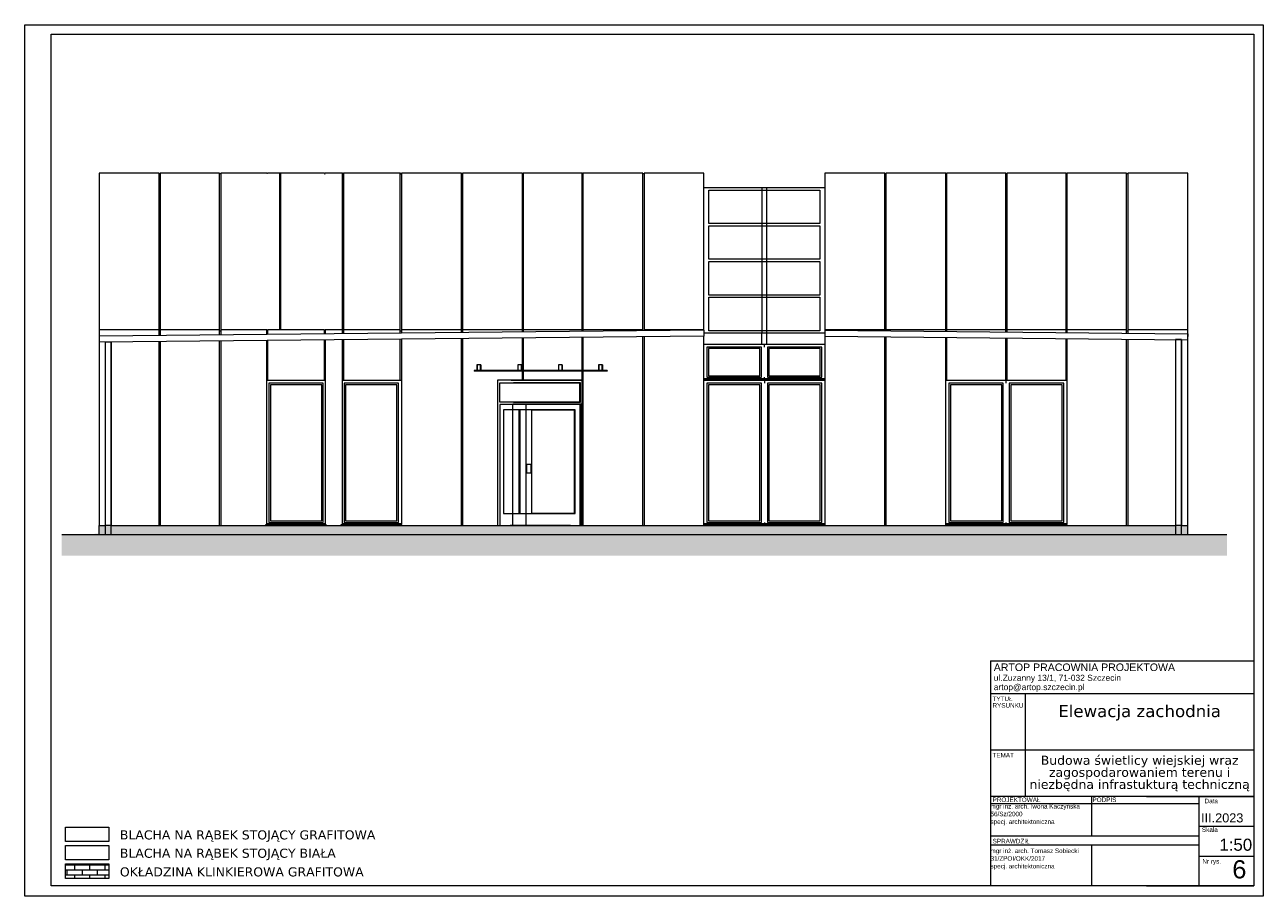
# Model space of a CAD drawing. Extents: x 5465377 to 5465550, y 5925276 to 5925338.
# Tile 180 of 182: x 5465480 to 5465501, y 5925324 to 5925338. Entities that reach past the tile are written whole.
import ezdxf

# ---------------------------------------------------------------- set-up
doc = ezdxf.new("R2010")
doc.units = 0
doc.header["$MEASUREMENT"] = 0
for name, color, linetype, lineweight in [('#DEMCAD_PKT_WSP_Nr_Pióra__141', 7, 'Continuous', 0), ('0_Nr_Pióra__141', 7, 'Continuous', 0), ('0_Nr_pióra__141_Nr_Pióra__141', 7, 'Continuous', 0), ('_____rynny_Nr_Pióra__141', 7, 'Continuous', 0), ('____rosliny_Nr_Pióra__141', 7, 'Continuous', 0), ('_ARCH_Projekt_Nr_pióra__1_Nr_Pióra__141', 7, 'Continuous', 0), ('_ARCH_Sciany_Nr_Pióra__141', 7, 'Continuous', 0), ('tabelki_Nr_pióra__141_Nr_Pióra__141', 7, 'Continuous', 0), ('tabelki_Nr_pióra__7_Nr_Pióra__141', 7, 'Continuous', 0), ('zzz_wypełnienia_Nr_Pióra__1', 7, 'Continuous', 13)]:
    doc.layers.add(name, color=color, linetype=linetype, lineweight=lineweight)
doc.styles.add('GENERATED_STYLE_1', font='arial.ttf')
doc.styles.add('GENERATED_STYLE_4', font='arial.ttf')
doc.styles.add('GENERATED_STYLE_6', font='verdana.ttf')
pattern_1 = [(0, (5464021.33072, 5925651.47357), (0, 0.083329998), []), (90, (5464021.33072, 5925651.47357), (-0.249989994, 0), [0.083329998, -0.083329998]), (90, (5464021.45572, 5925651.5569), (-0.249989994, 0), [0.083329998, -0.083329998])]

msp = doc.modelspace()

# ---------------------------------------------------------------- hatches: boundary and pattern name
at = {"layer": '0_Nr_Pióra__141', "linetype": 'Continuous'}
msp.add_hatch(color=256, dxfattribs=at).paths.add_polyline_path([(5465500.073, 5925330.026), (5465490.415, 5925330.176), (5465487.435, 5925330.176), (5465480.808, 5925330.026), (5465480.808, 5925329.676), (5465500.073, 5925329.676)], flags=0)
h = msp.add_hatch(dxfattribs=at)
h.set_pattern_fill('brick___running_bond', color=256, style=0, pattern_type=2)
h.set_pattern_definition(pattern_1)
h.paths.add_polyline_path([(5465481.425, 5925330.026), (5465499.425, 5925330.026), (5465499.425, 5925330.176), (5465481.425, 5925330.176)], flags=0)
h = msp.add_hatch(dxfattribs=at)
h.set_pattern_fill('brick___running_bond', color=256, style=0, pattern_type=2)
h.set_pattern_definition(pattern_1)
h.paths.add_polyline_path([(5465480.87, 5925324.582), (5465481.584, 5925324.582), (5465481.584, 5925324.344), (5465480.87, 5925324.344)], flags=0)

# ---------------------------------------------------------------- linework, layer by layer
at = {"layer": '#DEMCAD_PKT_WSP_Nr_Pióra__141', "linetype": 'Continuous', "flags": 128}
msp.add_lwpolyline([(5465488.014, 5925330.176), (5465489.414, 5925330.176), (5465489.414, 5925332.576), (5465488.014, 5925332.576)], close=True, dxfattribs=at)
at = {"layer": '0_Nr_Pióra__141', "linetype": 'Continuous'}
for p, q in [((5465482.415, 5925335.997), (5465481.425, 5925335.997)), ((5465481.425, 5925335.997), (5465481.425, 5925333.408)), ((5465482.415, 5925333.408), (5465482.415, 5925335.997)), ((5465482.435, 5925335.989), (5465482.415, 5925335.989)), ((5465483.415, 5925335.997), (5465482.435, 5925335.997)), ((5465482.435, 5925335.997), (5465482.435, 5925333.408)), ((5465483.415, 5925333.408), (5465483.415, 5925335.997)), ((5465483.435, 5925335.989), (5465483.415, 5925335.989)), ((5465484.2, 5925335.997), (5465483.435, 5925335.997)), ((5465483.435, 5925335.997), (5465483.435, 5925333.408)), ((5465484.2, 5925335.997), (5465484.21, 5925335.997)), ((5465485.15, 5925335.997), (5465484.21, 5925335.997)), ((5465484.415, 5925333.408), (5465484.415, 5925335.997)), ((5465484.425, 5925335.989), (5465484.415, 5925335.989)), ((5465484.415, 5925335.989), (5465484.425, 5925335.989)), ((5465484.425, 5925335.997), (5465484.425, 5925333.408)), ((5465485.15, 5925335.997), (5465485.16, 5925335.997)), ((5465485.15, 5925335.989), (5465485.16, 5925335.989)), ((5465485.447, 5925335.997), (5465485.16, 5925335.997)), ((5465485.447, 5925335.997), (5465485.465, 5925335.997)), ((5465485.447, 5925333.408), (5465485.447, 5925335.997)), ((5465485.447, 5925335.989), (5465485.465, 5925335.989)), ((5465486.405, 5925335.997), (5465485.465, 5925335.997)), ((5465485.465, 5925335.997), (5465485.465, 5925333.408)), ((5465486.405, 5925335.997), (5465486.415, 5925335.997)), ((5465486.405, 5925333.408), (5465486.405, 5925335.997)), ((5465486.405, 5925335.989), (5465486.415, 5925335.989)), ((5465486.415, 5925335.989), (5465486.415, 5925335.997)), ((5465486.425, 5925335.989), (5465486.415, 5925335.989)), ((5465487.415, 5925335.997), (5465486.425, 5925335.997)), ((5465486.425, 5925335.997), (5465486.425, 5925333.408)), ((5465487.415, 5925333.408), (5465487.415, 5925335.997)), ((5465487.435, 5925335.989), (5465487.415, 5925335.989)), ((5465488.425, 5925335.997), (5465487.435, 5925335.997)), ((5465487.435, 5925335.997), (5465487.435, 5925333.408)), ((5465488.425, 5925333.408), (5465488.425, 5925335.997)), ((5465488.435, 5925335.989), (5465488.425, 5925335.989)), ((5465489.414, 5925335.997), (5465488.435, 5925335.997)), ((5465488.435, 5925335.997), (5465488.435, 5925333.408)), ((5465489.414, 5925335.997), (5465489.415, 5925335.997)), ((5465489.414, 5925333.408), (5465489.414, 5925335.997)), ((5465489.425, 5925335.989), (5465489.414, 5925335.989)), ((5465489.415, 5925335.989), (5465489.415, 5925335.997)), ((5465490.415, 5925335.997), (5465489.425, 5925335.997)), ((5465489.425, 5925335.997), (5465489.425, 5925333.408)), ((5465490.415, 5925333.408), (5465490.415, 5925335.997)), ((5465490.435, 5925335.989), (5465490.415, 5925335.989)), ((5465491.425, 5925335.997), (5465490.435, 5925335.997)), ((5465490.435, 5925335.997), (5465490.435, 5925333.408)), ((5465491.425, 5925333.408), (5465491.425, 5925335.997)), ((5465494.415, 5925335.997), (5465493.425, 5925335.997)), ((5465493.425, 5925335.997), (5465493.425, 5925333.408)), ((5465494.415, 5925333.408), (5465494.415, 5925335.997)), ((5465494.435, 5925335.989), (5465494.415, 5925335.989)), ((5465495.425, 5925335.997), (5465494.435, 5925335.997)), ((5465494.435, 5925335.997), (5465494.435, 5925333.408)), ((5465495.425, 5925333.408), (5465495.425, 5925335.997)), ((5465495.435, 5925335.989), (5465495.425, 5925335.989)), ((5465496.417, 5925335.997), (5465495.435, 5925335.997)), ((5465495.435, 5925335.997), (5465495.435, 5925333.408)), ((5465496.417, 5925333.403), (5465496.417, 5925335.997)), ((5465496.435, 5925335.989), (5465496.417, 5925335.989)), ((5465497.415, 5925335.997), (5465496.435, 5925335.997)), ((5465496.435, 5925335.997), (5465496.435, 5925333.408)), ((5465497.415, 5925333.408), (5465497.415, 5925335.997)), ((5465497.425, 5925335.989), (5465497.415, 5925335.989)), ((5465498.415, 5925335.997), (5465497.425, 5925335.997)), ((5465497.425, 5925335.997), (5465497.425, 5925333.408)), ((5465498.415, 5925333.408), (5465498.415, 5925335.997)), ((5465498.435, 5925335.989), (5465498.415, 5925335.989)), ((5465499.425, 5925335.997), (5465498.435, 5925335.997)), ((5465498.435, 5925335.997), (5465498.435, 5925333.408)), ((5465499.425, 5925333.408), (5465499.425, 5925335.997)), ((5465491.508, 5925335.755), (5465491.425, 5925335.755)), ((5465492.383, 5925335.755), (5465491.508, 5925335.755)), ((5465491.508, 5925335.719), (5465493.341, 5925335.719)), ((5465491.508, 5925335.657), (5465491.508, 5925335.719)), ((5465491.508, 5925335.165), (5465491.508, 5925335.719)), ((5465492.467, 5925335.755), (5465492.383, 5925335.755)), ((5465492.383, 5925335.755), (5465492.383, 5925333.359)), ((5465493.341, 5925335.755), (5465492.467, 5925335.755)), ((5465492.467, 5925333.359), (5465492.467, 5925335.755)), ((5465493.425, 5925335.755), (5465493.341, 5925335.755)), ((5465493.341, 5925335.719), (5465493.341, 5925335.165)), ((5465493.341, 5925335.165), (5465491.508, 5925335.165)), ((5465491.508, 5925335.129), (5465493.341, 5925335.129)), ((5465491.508, 5925335.067), (5465491.508, 5925335.129)), ((5465491.508, 5925334.575), (5465491.508, 5925335.129)), ((5465493.341, 5925335.129), (5465493.341, 5925334.575)), ((5465493.341, 5925334.575), (5465491.508, 5925334.575)), ((5465491.508, 5925333.985), (5465491.508, 5925334.539)), ((5465491.508, 5925334.539), (5465493.341, 5925334.539)), ((5465491.508, 5925334.477), (5465491.508, 5925334.539)), ((5465493.341, 5925334.539), (5465493.341, 5925333.985)), ((5465493.341, 5925333.985), (5465491.508, 5925333.985)), ((5465491.508, 5925333.395), (5465491.508, 5925333.949)), ((5465491.508, 5925333.949), (5465493.341, 5925333.949)), ((5465491.508, 5925333.888), (5465491.508, 5925333.949)), ((5465493.341, 5925333.949), (5465493.341, 5925333.395)), ((5465482.415, 5925333.395), (5465482.435, 5925333.395)), ((5465483.415, 5925333.395), (5465483.435, 5925333.395)), ((5465484.2, 5925333.395), (5465484.21, 5925333.395)), ((5465485.15, 5925333.395), (5465485.16, 5925333.395)), ((5465485.447, 5925333.395), (5465485.465, 5925333.395)), ((5465486.405, 5925333.395), (5465486.425, 5925333.395)), ((5465487.415, 5925333.395), (5465487.435, 5925333.395)), ((5465488.425, 5925333.395), (5465488.435, 5925333.395)), ((5465489.414, 5925333.395), (5465489.425, 5925333.395)), ((5465493.341, 5925333.395), (5465491.508, 5925333.395)), ((5465495.425, 5925333.395), (5465495.435, 5925333.395)), ((5465496.415, 5925333.403), (5465496.417, 5925333.403)), ((5465496.417, 5925333.395), (5465496.417, 5925333.403)), ((5465496.417, 5925333.395), (5465496.435, 5925333.395)), ((5465497.415, 5925333.395), (5465497.425, 5925333.395)), ((5465498.415, 5925333.395), (5465498.435, 5925333.395)), ((5465491.425, 5925333.359), (5465491.508, 5925333.359)), ((5465491.508, 5925333.359), (5465493.341, 5925333.359)), ((5465492.383, 5925333.175), (5465492.383, 5925333.359)), ((5465492.467, 5925333.175), (5465492.467, 5925333.359)), ((5465493.341, 5925333.359), (5465493.424, 5925333.359)), ((5465481.425, 5925330.026), (5465481.425, 5925330.176)), ((5465489.219, 5925330.176), (5465488.219, 5925330.176)), ((5465488.425, 5925330.176), (5465489.425, 5925330.176)), ((5465491.425, 5925330.176), (5465493.425, 5925330.176)), ((5465499.425, 5925330.026), (5465499.425, 5925330.176)), ((5465480.808, 5925330.026), (5465500.073, 5925330.026))]:
    msp.add_line(p, q, dxfattribs=at)
at = {"layer": '0_Nr_Pióra__141', "linetype": 'Continuous', "flags": 128}
for points in [[(5465480.195, 5925338.451), (5465500.674, 5925338.451), (5465500.674, 5925324.05), (5465480.195, 5925324.05)], [(5465480.631, 5925338.298), (5465500.52, 5925338.298), (5465500.52, 5925324.222), (5465480.631, 5925324.222)], [(5465480.87, 5925324.889), (5465481.584, 5925324.889), (5465481.584, 5925324.651), (5465480.87, 5925324.651)], [(5465480.87, 5925324.582), (5465481.584, 5925324.582), (5465481.584, 5925324.344), (5465480.87, 5925324.344)]]:
    msp.add_lwpolyline(points, close=True, dxfattribs=at)
at = {"layer": '0_Nr_pióra__141_Nr_Pióra__141', "linetype": 'Continuous'}
for p, q in [((5465487.738, 5925332.83), (5465487.678, 5925332.83)), ((5465487.678, 5925332.83), (5465487.678, 5925332.738)), ((5465487.738, 5925332.83), (5465487.738, 5925332.738)), ((5465488.409, 5925332.83), (5465488.349, 5925332.83)), ((5465488.349, 5925332.83), (5465488.349, 5925332.738)), ((5465488.409, 5925332.83), (5465488.409, 5925332.738)), ((5465489.08, 5925332.83), (5465489.02, 5925332.83)), ((5465489.02, 5925332.83), (5465489.02, 5925332.738)), ((5465489.08, 5925332.83), (5465489.08, 5925332.738)), ((5465489.75, 5925332.83), (5465489.69, 5925332.83)), ((5465489.69, 5925332.83), (5465489.69, 5925332.738)), ((5465489.75, 5925332.83), (5465489.75, 5925332.738)), ((5465487.678, 5925332.738), (5465487.624, 5925332.738)), ((5465487.624, 5925332.738), (5465487.624, 5925332.726)), ((5465489.824, 5925332.726), (5465487.624, 5925332.726)), ((5465487.738, 5925332.738), (5465487.678, 5925332.738)), ((5465488.349, 5925332.738), (5465487.738, 5925332.738)), ((5465488.409, 5925332.738), (5465488.349, 5925332.738)), ((5465489.02, 5925332.738), (5465488.409, 5925332.738)), ((5465489.08, 5925332.738), (5465489.02, 5925332.738)), ((5465489.69, 5925332.738), (5465489.08, 5925332.738)), ((5465489.75, 5925332.738), (5465489.69, 5925332.738)), ((5465489.824, 5925332.738), (5465489.75, 5925332.738)), ((5465489.824, 5925332.738), (5465489.824, 5925332.726))]:
    msp.add_line(p, q, dxfattribs=at)
at = {"layer": '_____rynny_Nr_Pióra__141', "linetype": 'Continuous'}
for p, q in [((5465491.425, 5925333.406), (5465481.425, 5925333.306)), ((5465491.425, 5925333.406), (5465491.426, 5925333.306)), ((5465493.425, 5925333.406), (5465493.424, 5925333.306)), ((5465493.425, 5925333.406), (5465499.425, 5925333.346)), ((5465481.425, 5925333.306), (5465481.426, 5925333.206)), ((5465491.426, 5925333.306), (5465481.426, 5925333.206)), ((5465493.424, 5925333.306), (5465499.424, 5925333.246)), ((5465499.425, 5925333.346), (5465499.424, 5925333.246))]:
    msp.add_line(p, q, dxfattribs=at)
at = {"layer": '____rosliny_Nr_Pióra__141', "linetype": 'Continuous'}
for p, q in [((5465481.526, 5925333.207), (5465481.526, 5925330.176)), ((5465481.626, 5925333.208), (5465481.626, 5925330.176)), ((5465499.224, 5925333.248), (5465499.224, 5925330.176)), ((5465499.324, 5925333.247), (5465499.324, 5925330.176)), ((5465481.626, 5925330.176), (5465481.526, 5925330.176)), ((5465499.324, 5925330.176), (5465499.224, 5925330.176))]:
    msp.add_line(p, q, dxfattribs=at)
at = {"layer": '____rosliny_Nr_Pióra__141', "linetype": 'Continuous', "flags": 128}
for points in [[(5465481.626, 5925333.208), (5465481.526, 5925333.207), (5465481.526, 5925330.026), (5465481.626, 5925330.026)], [(5465499.224, 5925333.248), (5465499.224, 5925330.026), (5465499.324, 5925330.026), (5465499.324, 5925333.247)]]:
    msp.add_lwpolyline(points, close=True, dxfattribs=at)
at = {"layer": '_ARCH_Projekt_Nr_pióra__1_Nr_Pióra__141', "linetype": 'Continuous', "flags": 128}
for points in [[(5465487.671, 5925332.738), (5465487.706, 5925332.738), (5465487.731, 5925332.738), (5465487.731, 5925332.83), (5465487.706, 5925332.83), (5465487.671, 5925332.83)], [(5465487.678, 5925332.738), (5465487.738, 5925332.738), (5465487.738, 5925332.83), (5465487.678, 5925332.83)], [(5465488.349, 5925332.738), (5465488.409, 5925332.738), (5465488.409, 5925332.83), (5465488.349, 5925332.83)], [(5465489.02, 5925332.738), (5465489.08, 5925332.738), (5465489.08, 5925332.83), (5465489.02, 5925332.83)], [(5465489.683, 5925332.738), (5465489.716, 5925332.738), (5465489.743, 5925332.738), (5465489.743, 5925332.83), (5465489.716, 5925332.83), (5465489.683, 5925332.83)], [(5465489.69, 5925332.738), (5465489.75, 5925332.738), (5465489.75, 5925332.83), (5465489.69, 5925332.83)]]:
    msp.add_lwpolyline(points, close=True, dxfattribs=at)
at = {"layer": '_ARCH_Sciany_Nr_Pióra__141', "linetype": 'Continuous'}
for p, q in [((5465481.425, 5925333.408), (5465481.425, 5925333.403)), ((5465482.415, 5925333.408), (5465481.425, 5925333.408)), ((5465481.425, 5925333.408), (5465481.425, 5925330.176)), ((5465482.415, 5925333.316), (5465482.415, 5925333.408)), ((5465482.435, 5925333.408), (5465482.435, 5925333.403)), ((5465483.415, 5925333.408), (5465482.435, 5925333.408)), ((5465482.435, 5925333.408), (5465482.435, 5925333.316)), ((5465482.435, 5925333.395), (5465482.435, 5925333.316)), ((5465483.415, 5925333.326), (5465483.415, 5925333.408)), ((5465483.435, 5925333.408), (5465483.435, 5925333.403)), ((5465484.2, 5925333.408), (5465483.435, 5925333.408)), ((5465483.435, 5925333.408), (5465483.435, 5925333.326)), ((5465483.435, 5925333.395), (5465483.435, 5925333.326)), ((5465484.2, 5925333.334), (5465484.2, 5925333.408)), ((5465485.15, 5925333.408), (5465484.21, 5925333.408)), ((5465484.21, 5925333.408), (5465484.21, 5925333.334)), ((5465485.15, 5925333.343), (5465485.15, 5925333.408)), ((5465485.16, 5925333.408), (5465485.16, 5925333.403)), ((5465485.447, 5925333.408), (5465485.16, 5925333.408)), ((5465485.16, 5925333.408), (5465485.16, 5925333.343)), ((5465485.16, 5925333.395), (5465485.16, 5925333.343)), ((5465485.447, 5925333.346), (5465485.447, 5925333.408)), ((5465485.465, 5925333.408), (5465485.465, 5925333.403)), ((5465486.405, 5925333.408), (5465485.465, 5925333.408)), ((5465485.465, 5925333.408), (5465485.465, 5925333.346)), ((5465485.465, 5925333.395), (5465485.465, 5925333.346)), ((5465486.405, 5925333.356), (5465486.405, 5925333.408)), ((5465486.425, 5925333.408), (5465486.425, 5925333.403)), ((5465487.415, 5925333.408), (5465486.425, 5925333.408)), ((5465486.425, 5925333.408), (5465486.425, 5925333.356)), ((5465486.425, 5925333.395), (5465486.425, 5925333.356)), ((5465487.415, 5925333.366), (5465487.415, 5925333.408)), ((5465487.435, 5925333.408), (5465487.435, 5925333.403)), ((5465488.425, 5925333.408), (5465487.435, 5925333.408)), ((5465487.435, 5925333.408), (5465487.435, 5925333.366)), ((5465487.435, 5925333.395), (5465487.435, 5925333.366)), ((5465488.425, 5925333.376), (5465488.425, 5925333.408)), ((5465488.435, 5925333.408), (5465488.435, 5925333.403)), ((5465489.414, 5925333.408), (5465488.435, 5925333.408)), ((5465488.435, 5925333.408), (5465488.435, 5925333.376)), ((5465488.435, 5925333.395), (5465488.435, 5925333.376)), ((5465489.414, 5925333.386), (5465489.414, 5925333.408)), ((5465489.425, 5925333.408), (5465489.425, 5925333.403)), ((5465490.415, 5925333.408), (5465489.425, 5925333.408)), ((5465489.425, 5925333.408), (5465489.425, 5925333.386)), ((5465489.425, 5925333.395), (5465489.425, 5925333.386)), ((5465490.415, 5925333.396), (5465490.415, 5925333.408)), ((5465490.435, 5925333.408), (5465490.435, 5925333.403)), ((5465491.425, 5925333.408), (5465490.435, 5925333.408)), ((5465490.435, 5925333.408), (5465490.435, 5925333.396)), ((5465491.425, 5925333.406), (5465491.425, 5925333.408)), ((5465494.415, 5925333.408), (5465493.425, 5925333.408)), ((5465493.425, 5925333.408), (5465493.425, 5925333.406)), ((5465494.415, 5925333.396), (5465494.415, 5925333.408)), ((5465494.435, 5925333.408), (5465494.435, 5925333.403)), ((5465495.425, 5925333.408), (5465494.435, 5925333.408)), ((5465494.435, 5925333.408), (5465494.435, 5925333.396)), ((5465495.425, 5925333.386), (5465495.425, 5925333.408)), ((5465495.435, 5925333.408), (5465495.435, 5925333.403)), ((5465496.415, 5925333.408), (5465495.435, 5925333.408)), ((5465495.435, 5925333.408), (5465495.435, 5925333.386)), ((5465495.435, 5925333.395), (5465495.435, 5925333.386)), ((5465496.415, 5925333.376), (5465496.415, 5925333.408)), ((5465496.435, 5925333.408), (5465496.435, 5925333.403)), ((5465497.415, 5925333.408), (5465496.435, 5925333.408)), ((5465496.435, 5925333.408), (5465496.435, 5925333.376)), ((5465496.435, 5925333.395), (5465496.435, 5925333.376)), ((5465497.415, 5925333.366), (5465497.415, 5925333.408)), ((5465497.425, 5925333.408), (5465497.425, 5925333.403)), ((5465498.415, 5925333.408), (5465497.425, 5925333.408)), ((5465497.425, 5925333.408), (5465497.425, 5925333.366)), ((5465497.425, 5925333.395), (5465497.425, 5925333.366)), ((5465498.415, 5925333.356), (5465498.415, 5925333.408)), ((5465498.435, 5925333.408), (5465498.435, 5925333.403)), ((5465499.425, 5925333.408), (5465498.435, 5925333.408)), ((5465498.435, 5925333.408), (5465498.435, 5925333.356)), ((5465498.435, 5925333.395), (5465498.435, 5925333.356)), ((5465499.425, 5925330.176), (5465499.425, 5925333.408)), ((5465482.415, 5925330.176), (5465482.415, 5925333.216)), ((5465482.435, 5925333.216), (5465482.435, 5925330.176)), ((5465483.415, 5925330.176), (5465483.415, 5925333.226)), ((5465483.435, 5925333.226), (5465483.435, 5925330.176)), ((5465484.2, 5925330.176), (5465484.2, 5925333.234)), ((5465484.21, 5925333.234), (5465484.21, 5925332.576)), ((5465485.15, 5925332.576), (5465485.15, 5925333.243)), ((5465485.16, 5925333.243), (5465485.16, 5925330.176)), ((5465485.447, 5925330.176), (5465485.447, 5925333.246)), ((5465485.465, 5925333.246), (5465485.465, 5925332.576)), ((5465486.405, 5925332.576), (5465486.405, 5925333.256)), ((5465486.425, 5925333.256), (5465486.425, 5925332.576)), ((5465486.425, 5925333.256), (5465486.425, 5925330.19)), ((5465487.415, 5925330.176), (5465487.415, 5925333.266)), ((5465487.435, 5925333.266), (5465487.435, 5925330.176)), ((5465488.425, 5925332.576), (5465488.425, 5925333.276)), ((5465488.435, 5925333.276), (5465488.435, 5925332.576)), ((5465489.414, 5925332.576), (5465489.414, 5925333.286)), ((5465489.425, 5925333.286), (5465489.425, 5925332.576)), ((5465489.425, 5925333.286), (5465489.425, 5925330.176)), ((5465490.415, 5925330.176), (5465490.415, 5925333.296)), ((5465490.435, 5925333.296), (5465490.435, 5925330.176)), ((5465491.425, 5925330.176), (5465491.425, 5925333.306)), ((5465493.425, 5925333.306), (5465493.425, 5925330.176)), ((5465494.415, 5925330.176), (5465494.415, 5925333.296)), ((5465494.435, 5925333.296), (5465494.435, 5925330.176)), ((5465495.425, 5925330.19), (5465495.425, 5925333.286)), ((5465495.435, 5925333.286), (5465495.435, 5925332.576)), ((5465496.415, 5925332.576), (5465496.415, 5925333.276)), ((5465496.435, 5925333.276), (5465496.435, 5925332.576)), ((5465497.415, 5925332.576), (5465497.415, 5925333.266)), ((5465497.425, 5925333.266), (5465497.425, 5925332.576)), ((5465497.425, 5925333.266), (5465497.425, 5925330.19)), ((5465498.415, 5925330.176), (5465498.415, 5925333.256)), ((5465498.435, 5925333.256), (5465498.435, 5925330.176)), ((5465491.425, 5925333.175), (5465492.425, 5925333.175)), ((5465491.475, 5925333.125), (5465491.475, 5925332.626)), ((5465492.375, 5925333.125), (5465491.475, 5925333.125)), ((5465492.35, 5925333.1), (5465491.5, 5925333.1)), ((5465491.5, 5925333.1), (5465491.5, 5925332.651)), ((5465492.35, 5925332.651), (5465492.35, 5925333.1)), ((5465492.375, 5925332.626), (5465492.375, 5925333.125)), ((5465492.425, 5925333.175), (5465493.425, 5925333.175)), ((5465492.425, 5925333.125), (5465492.425, 5925333.175)), ((5465492.475, 5925333.125), (5465492.475, 5925332.626)), ((5465493.375, 5925333.125), (5465492.475, 5925333.125)), ((5465492.5, 5925333.1), (5465492.5, 5925332.651)), ((5465493.35, 5925333.1), (5465492.5, 5925333.1)), ((5465493.35, 5925332.651), (5465493.35, 5925333.1)), ((5465493.375, 5925332.626), (5465493.375, 5925333.125)), ((5465481.425, 5925332.976), (5465481.425, 5925332.94)), ((5465484.2, 5925332.576), (5465484.21, 5925332.576)), ((5465484.21, 5925332.576), (5465485.15, 5925332.576)), ((5465485.15, 5925332.576), (5465485.16, 5925332.576)), ((5465485.447, 5925332.576), (5465485.465, 5925332.576)), ((5465485.465, 5925332.576), (5465486.405, 5925332.576)), ((5465486.405, 5925332.576), (5465486.425, 5925332.576)), ((5465488.23, 5925332.576), (5465488.219, 5925332.576)), ((5465489.209, 5925332.576), (5465488.23, 5925332.576)), ((5465488.239, 5925332.576), (5465488.435, 5925332.576)), ((5465488.435, 5925332.576), (5465489.414, 5925332.576)), ((5465489.405, 5925332.576), (5465489.209, 5925332.576)), ((5465489.414, 5925332.576), (5465489.425, 5925332.576)), ((5465492.425, 5925332.601), (5465491.425, 5925332.601)), ((5465491.425, 5925332.6), (5465492.425, 5925332.6)), ((5465491.425, 5925332.576), (5465492.425, 5925332.576)), ((5465491.475, 5925332.626), (5465492.375, 5925332.626)), ((5465491.5, 5925332.651), (5465492.35, 5925332.651)), ((5465492.425, 5925332.601), (5465492.425, 5925332.626)), ((5465493.425, 5925332.601), (5465492.425, 5925332.601)), ((5465492.425, 5925332.6), (5465493.425, 5925332.6)), ((5465492.425, 5925332.576), (5465492.425, 5925332.526)), ((5465492.425, 5925332.576), (5465493.425, 5925332.576)), ((5465492.475, 5925332.626), (5465493.375, 5925332.626)), ((5465492.5, 5925332.651), (5465493.35, 5925332.651)), ((5465495.425, 5925332.576), (5465495.435, 5925332.576)), ((5465495.435, 5925332.576), (5465496.415, 5925332.576)), ((5465496.415, 5925332.576), (5465496.435, 5925332.576)), ((5465496.425, 5925332.526), (5465496.425, 5925332.576)), ((5465496.435, 5925332.576), (5465497.415, 5925332.576)), ((5465497.415, 5925332.576), (5465497.425, 5925332.576)), ((5465484.231, 5925332.526), (5465484.231, 5925330.226)), ((5465485.131, 5925332.526), (5465484.231, 5925332.526)), ((5465485.106, 5925332.501), (5465484.256, 5925332.501)), ((5465484.256, 5925332.501), (5465484.256, 5925330.251)), ((5465485.106, 5925330.251), (5465485.106, 5925332.501)), ((5465485.131, 5925330.226), (5465485.131, 5925332.526)), ((5465485.475, 5925332.526), (5465485.475, 5925330.226)), ((5465486.375, 5925332.526), (5465485.475, 5925332.526)), ((5465485.5, 5925332.501), (5465485.5, 5925330.251)), ((5465486.35, 5925332.501), (5465485.5, 5925332.501)), ((5465486.35, 5925330.251), (5465486.35, 5925332.501)), ((5465486.375, 5925330.226), (5465486.375, 5925332.526)), ((5465488.049, 5925332.216), (5465488.049, 5925332.536)), ((5465488.049, 5925332.536), (5465489.369, 5925332.536)), ((5465489.385, 5925332.536), (5465488.275, 5925332.536)), ((5465489.369, 5925332.536), (5465489.369, 5925332.216)), ((5465489.369, 5925332.536), (5465489.369, 5925332.486)), ((5465489.369, 5925332.486), (5465489.369, 5925332.266)), ((5465489.385, 5925332.216), (5465489.385, 5925332.536)), ((5465489.385, 5925332.486), (5465489.385, 5925332.536)), ((5465489.385, 5925332.266), (5465489.385, 5925332.486)), ((5465491.475, 5925332.526), (5465491.475, 5925330.226)), ((5465492.375, 5925332.526), (5465491.475, 5925332.526)), ((5465492.35, 5925332.501), (5465491.5, 5925332.501)), ((5465491.5, 5925332.501), (5465491.5, 5925330.251)), ((5465492.35, 5925330.251), (5465492.35, 5925332.501)), ((5465492.375, 5925330.226), (5465492.375, 5925332.526)), ((5465492.475, 5925332.526), (5465492.475, 5925330.226)), ((5465493.375, 5925332.526), (5465492.475, 5925332.526)), ((5465492.5, 5925332.501), (5465492.5, 5925330.251)), ((5465493.35, 5925332.501), (5465492.5, 5925332.501)), ((5465493.35, 5925330.251), (5465493.35, 5925332.501)), ((5465493.375, 5925330.226), (5465493.375, 5925332.526)), ((5465495.475, 5925332.526), (5465495.475, 5925330.226)), ((5465496.375, 5925332.526), (5465495.475, 5925332.526)), ((5465495.5, 5925332.501), (5465495.5, 5925330.251)), ((5465496.35, 5925332.501), (5465495.5, 5925332.501)), ((5465496.35, 5925330.251), (5465496.35, 5925332.501)), ((5465496.375, 5925330.226), (5465496.375, 5925332.526)), ((5465496.475, 5925332.526), (5465496.475, 5925330.226)), ((5465497.375, 5925332.526), (5465496.475, 5925332.526)), ((5465496.5, 5925332.501), (5465496.5, 5925330.251)), ((5465497.35, 5925332.501), (5465496.5, 5925332.501)), ((5465497.35, 5925330.251), (5465497.35, 5925332.501)), ((5465497.375, 5925330.226), (5465497.375, 5925332.526)), ((5465489.369, 5925332.216), (5465488.049, 5925332.216)), ((5465488.481, 5925332.178), (5465488.049, 5925332.178)), ((5465488.049, 5925332.178), (5465488.049, 5925330.176)), ((5465488.263, 5925332.088), (5465488.263, 5925332.188)), ((5465488.263, 5925332.188), (5465489.397, 5925332.188)), ((5465488.275, 5925332.216), (5465489.383, 5925332.216)), ((5465488.481, 5925332.178), (5465488.481, 5925330.176)), ((5465489.381, 5925332.178), (5465488.481, 5925332.178)), ((5465489.369, 5925332.266), (5465489.369, 5925332.216)), ((5465489.381, 5925332.088), (5465489.381, 5925332.178)), ((5465489.385, 5925332.216), (5465489.385, 5925332.266)), ((5465489.397, 5925332.188), (5465489.397, 5925332.088)), ((5465488.114, 5925332.088), (5465488.114, 5925330.376)), ((5465488.381, 5925332.088), (5465488.114, 5925332.088)), ((5465488.263, 5925330.376), (5465488.263, 5925332.088)), ((5465488.363, 5925332.088), (5465488.363, 5925330.376)), ((5465489.297, 5925332.088), (5465488.363, 5925332.088)), ((5465488.381, 5925332.088), (5465488.381, 5925330.376)), ((5465488.581, 5925330.376), (5465488.581, 5925332.088)), ((5465488.581, 5925332.088), (5465489.281, 5925332.088)), ((5465489.281, 5925332.088), (5465489.281, 5925330.376)), ((5465489.297, 5925330.376), (5465489.297, 5925332.088)), ((5465489.381, 5925330.376), (5465489.381, 5925332.088)), ((5465489.397, 5925332.088), (5465489.397, 5925330.376)), ((5465488.114, 5925330.376), (5465488.381, 5925330.376)), ((5465488.263, 5925330.176), (5465488.263, 5925330.376)), ((5465488.363, 5925330.376), (5465489.297, 5925330.376)), ((5465489.281, 5925330.376), (5465488.581, 5925330.376)), ((5465489.381, 5925330.176), (5465489.381, 5925330.376)), ((5465489.397, 5925330.376), (5465489.397, 5925330.176)), ((5465481.425, 5925330.176), (5465481.526, 5925330.176)), ((5465481.626, 5925330.176), (5465482.415, 5925330.176)), ((5465482.415, 5925330.176), (5465482.435, 5925330.176)), ((5465482.435, 5925330.176), (5465483.415, 5925330.176)), ((5465483.415, 5925330.176), (5465483.435, 5925330.176)), ((5465483.435, 5925330.176), (5465484.2, 5925330.176)), ((5465484.181, 5925330.19), (5465485.181, 5925330.19)), ((5465484.181, 5925330.176), (5465484.181, 5925330.19)), ((5465485.16, 5925330.201), (5465484.2, 5925330.201)), ((5465484.2, 5925330.176), (5465485.181, 5925330.176)), ((5465484.231, 5925330.226), (5465485.131, 5925330.226)), ((5465484.256, 5925330.251), (5465485.106, 5925330.251)), ((5465485.181, 5925330.176), (5465485.181, 5925330.19)), ((5465485.181, 5925330.176), (5465485.425, 5925330.176)), ((5465485.425, 5925330.19), (5465486.425, 5925330.19)), ((5465485.425, 5925330.176), (5465485.425, 5925330.19)), ((5465485.425, 5925330.176), (5465486.425, 5925330.176)), ((5465486.425, 5925330.201), (5465485.447, 5925330.201)), ((5465485.475, 5925330.226), (5465486.375, 5925330.226)), ((5465485.5, 5925330.251), (5465486.35, 5925330.251)), ((5465486.425, 5925330.176), (5465486.425, 5925330.19)), ((5465486.425, 5925330.176), (5465487.415, 5925330.176)), ((5465487.415, 5925330.176), (5465487.435, 5925330.176)), ((5465487.435, 5925330.176), (5465488.425, 5925330.176)), ((5465489.425, 5925330.176), (5465490.415, 5925330.176)), ((5465490.415, 5925330.176), (5465490.435, 5925330.176)), ((5465490.435, 5925330.176), (5465491.425, 5925330.176)), ((5465492.425, 5925330.201), (5465491.425, 5925330.201)), ((5465491.425, 5925330.2), (5465492.425, 5925330.2)), ((5465491.475, 5925330.226), (5465492.375, 5925330.226)), ((5465491.5, 5925330.251), (5465492.35, 5925330.251)), ((5465492.425, 5925330.226), (5465492.425, 5925330.201)), ((5465493.425, 5925330.201), (5465492.425, 5925330.201)), ((5465492.425, 5925330.2), (5465493.425, 5925330.2)), ((5465492.475, 5925330.226), (5465493.375, 5925330.226)), ((5465492.5, 5925330.251), (5465493.35, 5925330.251)), ((5465493.425, 5925330.176), (5465494.415, 5925330.176)), ((5465494.415, 5925330.176), (5465494.435, 5925330.176)), ((5465494.435, 5925330.176), (5465495.425, 5925330.176)), ((5465496.425, 5925330.201), (5465495.425, 5925330.201)), ((5465495.425, 5925330.19), (5465496.425, 5925330.19)), ((5465495.425, 5925330.176), (5465495.425, 5925330.19)), ((5465495.425, 5925330.176), (5465496.425, 5925330.176)), ((5465495.475, 5925330.226), (5465496.375, 5925330.226)), ((5465495.5, 5925330.251), (5465496.35, 5925330.251)), ((5465496.425, 5925330.201), (5465496.425, 5925330.226)), ((5465497.425, 5925330.201), (5465496.425, 5925330.201)), ((5465496.425, 5925330.19), (5465497.425, 5925330.19)), ((5465496.425, 5925330.176), (5465497.425, 5925330.176)), ((5465496.475, 5925330.226), (5465497.375, 5925330.226)), ((5465496.5, 5925330.251), (5465497.35, 5925330.251)), ((5465497.425, 5925330.176), (5465497.425, 5925330.19)), ((5465497.425, 5925330.176), (5465498.415, 5925330.176)), ((5465498.415, 5925330.176), (5465498.435, 5925330.176)), ((5465498.435, 5925330.176), (5465499.224, 5925330.176)), ((5465499.324, 5925330.176), (5465499.425, 5925330.176))]:
    msp.add_line(p, q, dxfattribs=at)
at = {"layer": '_ARCH_Sciany_Nr_Pióra__141', "linetype": 'Continuous', "flags": 128}
msp.add_lwpolyline([(5465480.87, 5925325.192), (5465481.584, 5925325.192), (5465481.584, 5925324.954), (5465480.87, 5925324.954)], close=True, dxfattribs=at)
at = {"layer": 'tabelki_Nr_pióra__141_Nr_Pióra__141', "linetype": 'Continuous'}
for p, q in [((5465496.164, 5925327.942), (5465500.52, 5925327.942)), ((5465496.164, 5925327.942), (5465496.164, 5925324.222)), ((5465500.52, 5925327.942), (5465500.52, 5925324.222)), ((5465500.52, 5925327.395), (5465496.164, 5925327.395)), ((5465500.52, 5925327.395), (5465496.164, 5925327.395)), ((5465496.739, 5925327.395), (5465496.739, 5925325.699)), ((5465500.52, 5925326.463), (5465496.164, 5925326.463)), ((5465500.52, 5925325.699), (5465496.164, 5925325.699)), ((5465500.52, 5925325.699), (5465496.164, 5925325.699)), ((5465497.835, 5925325.699), (5465497.835, 5925325.043)), ((5465498.742, 5925325.699), (5465500.52, 5925325.699)), ((5465499.61, 5925325.699), (5465499.61, 5925324.222)), ((5465499.61, 5925325.576), (5465496.164, 5925325.576)), ((5465499.61, 5925325.207), (5465500.52, 5925325.207)), ((5465499.61, 5925325.04), (5465496.164, 5925325.04)), ((5465499.61, 5925324.892), (5465496.164, 5925324.892)), ((5465497.835, 5925324.892), (5465497.835, 5925324.222)), ((5465499.61, 5925324.714), (5465500.52, 5925324.714)), ((5465498.742, 5925324.222), (5465496.164, 5925324.222)), ((5465500.52, 5925324.222), (5465496.164, 5925324.222)), ((5465498.742, 5925324.222), (5465500.52, 5925324.222))]:
    msp.add_line(p, q, dxfattribs=at)
at = {"layer": 'zzz_wypełnienia_Nr_Pióra__1', "linetype": 'Continuous', "flags": 128}
msp.add_lwpolyline([(5465488.496, 5925331.191), (5465488.562, 5925331.191), (5465488.562, 5925331.039), (5465488.496, 5925331.039)], close=True, dxfattribs=at)

# ---------------------------------------------------------------- texts
at = {"layer": 'tabelki_Nr_pióra__7_Nr_Pióra__141', "linetype": 'Continuous'}
for s, insert, char_height, attachment_point, style in [('{ARTOP PRACOWNIA PROJEKTOWA }', (5465496.218, 5925327.769), 0.125, 7, 'GENERATED_STYLE_4'), ('{ul.Zuzanny 13/1, 71-032 Szczecin }', (5465496.218, 5925327.579), 0.1, 7, 'GENERATED_STYLE_1'), ('{artop@artop.szczecin.pl }', (5465496.218, 5925327.425), 0.1, 7, 'GENERATED_STYLE_1'), ('{Elewacja zachodnia}', (5465498.63, 5925326.952), 0.2, 8, 'GENERATED_STYLE_6'), ('{TEMAT}', (5465496.197, 5925326.342), 0.075, 7, 'GENERATED_STYLE_1'), ('{PROJEKTOWAŁ }', (5465496.199, 5925325.605), 0.075, 7, 'GENERATED_STYLE_1'), ('{PODPIS }', (5465497.85, 5925325.605), 0.075, 7, 'GENERATED_STYLE_1'), ('{ Data}', (5465499.675, 5925325.585), 0.075, 7, 'GENERATED_STYLE_1'), ('{III.2023}', (5465499.646, 5925325.267), 0.15, 7, 'GENERATED_STYLE_4'), ('{ Skala}', (5465499.631, 5925325.112), 0.075, 7, 'GENERATED_STYLE_1'), ('{BLACHA NA RĄBEK STOJĄCY GRAFITOWA}', (5465481.768, 5925324.947), 0.15, 7, 'GENERATED_STYLE_6'), ('{SPRAWDZIŁ}', (5465496.199, 5925324.922), 0.075, 7, 'GENERATED_STYLE_1'), ('{ 1:50}', (5465499.87, 5925324.798), 0.2, 7, 'GENERATED_STYLE_4'), ('{BLACHA NA RĄBEK STOJĄCY BIAŁA}', (5465481.768, 5925324.644), 0.15, 7, 'GENERATED_STYLE_6'), ('{OKŁADZINA KLINKIEROWA GRAFITOWA}', (5465481.768, 5925324.374), 0.15, 7, 'GENERATED_STYLE_6'), ('{ Nr rys.}', (5465499.639, 5925324.566), 0.075, 7, 'GENERATED_STYLE_1'), ('{6}', (5465500.162, 5925324.34), 0.3, 7, 'GENERATED_STYLE_4')]:
    msp.add_mtext(s, dxfattribs=dict(at, insert=insert, char_height=char_height, attachment_point=attachment_point, style=style))
at = {"layer": 'tabelki_Nr_pióra__7_Nr_Pióra__141', "linetype": 'Continuous', "char_height": 0.075, "attachment_point": 7, "style": 'GENERATED_STYLE_1'}
for s, insert, line_spacing_factor in [('{TYTUŁ \\PRYSUNKU}', (5465496.197, 5925327.165), 0.870942), ('{mgr inż. arch. Iwona Kaczyńska\\P56/Sz/2000\\Pspecj. architektoniczna}', (5465496.164, 5925325.221), 1.018908), ('{mgr inż. arch. Tomasz Sobiecki\\P31/ZPOI/OKK/2017\\Pspecj. architektoniczna}', (5465496.164, 5925324.486), 1.015287)]:
    msp.add_mtext(s, dxfattribs=dict(at, insert=insert, line_spacing_factor=line_spacing_factor))
at = {"layer": 'tabelki_Nr_pióra__7_Nr_Pióra__141', "linetype": 'Continuous', "insert": (5465498.63, 5925325.784), "char_height": 0.15, "width": 3.78067, "attachment_point": 8, "line_spacing_factor": 0.794969, "style": 'GENERATED_STYLE_6'}
msp.add_mtext('{Budowa świetlicy wiejskiej wraz zagospodarowaniem terenu i niezbędna infrastukturą techniczną}', dxfattribs=at)

doc.saveas('drawing.dxf')
